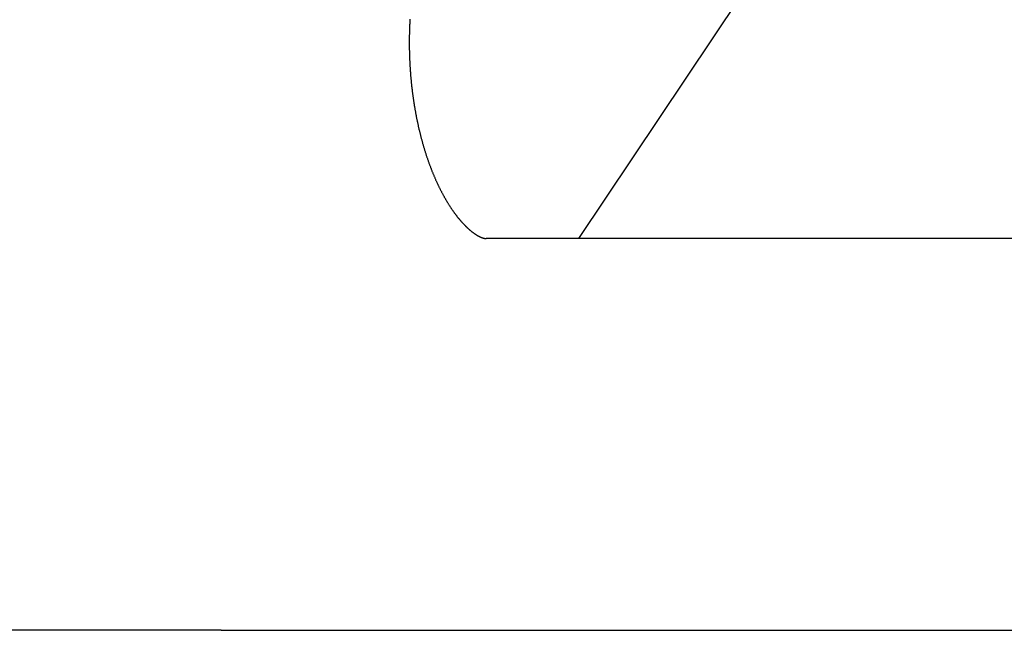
# Model space of a CAD drawing. Extents: x 637 to 3230, y 885 to 2745.
# Tile 4 of 151: x 894 to 970, y 1588 to 1635. Entities that reach past the tile are written whole.
import ezdxf

# ---------------------------------------------------------------- set-up
doc = ezdxf.new("R2010")
doc.units = 0
doc.layers.add('KF_GRAVIS_15_RIGHT', color=7, linetype='CONTINUOUS')

# ---------------------------------------------------------------- blocks, each defined once
blk = doc.blocks.new('KF_GRAVIS_15_RIGHT')
at = {"layer": 'KF_GRAVIS_15_RIGHT'}
for p, q in [((108.0729, -635), (139.3913, -588.1938)), ((148.8116, -635), (100.9698, -635)), ((80.6557, -665), (7.2188, -665)), ((80.6557, -665), (164.6912, -665))]:
    blk.add_line(p, q, dxfattribs=at)
blk.add_polyline3d([(95.1262, -618.209, 0), (95.1227, -618.27, 0), (95.1193, -618.331, 0), (95.116, -618.392, 0), (95.1129, -618.454, 0), (95.1099, -618.515, 0), (95.107, -618.576, 0), (95.1043, -618.637, 0), (95.1016, -618.699, 0), (95.0991, -618.76, 0), (95.0967, -618.821, 0), (95.0944, -618.883, 0), (95.0923, -618.944, 0), (95.0902, -619.006, 0), (95.0883, -619.067, 0), (95.0865, -619.128, 0), (95.0849, -619.19, 0), (95.0833, -619.251, 0), (95.0819, -619.313, 0), (95.0806, -619.374, 0), (95.0794, -619.436, 0), (95.0784, -619.497, 0), (95.0774, -619.559, 0), (95.0766, -619.62, 0), (95.0759, -619.682, 0), (95.0753, -619.744, 0), (95.0749, -619.805, 0), (95.0746, -619.867, 0), (95.0743, -619.928, 0), (95.0743, -619.99, 0), (95.0743, -620.051, 0), (95.0745, -620.113, 0), (95.0747, -620.174, 0), (95.0751, -620.236, 0), (95.0757, -620.298, 0), (95.0763, -620.359, 0), (95.0771, -620.421, 0), (95.078, -620.482, 0), (95.079, -620.544, 0), (95.0801, -620.605, 0), (95.0814, -620.667, 0), (95.0827, -620.728, 0), (95.0842, -620.79, 0), (95.0859, -620.851, 0), (95.0876, -620.913, 0), (95.0895, -620.974, 0), (95.0915, -621.036, 0), (95.0936, -621.097, 0), (95.0958, -621.158, 0), (95.0982, -621.22, 0), (95.1007, -621.281, 0), (95.1033, -621.342, 0), (95.106, -621.404, 0), (95.1088, -621.465, 0), (95.1118, -621.526, 0), (95.1149, -621.587, 0), (95.1181, -621.649, 0), (95.1214, -621.71, 0), (95.1249, -621.771, 0), (95.1285, -621.832, 0), (95.1322, -621.893, 0), (95.136, -621.954, 0), (95.1399, -622.015, 0), (95.144, -622.076, 0), (95.1482, -622.137, 0), (95.1525, -622.198, 0), (95.1569, -622.259, 0), (95.1615, -622.32, 0), (95.1662, -622.38, 0), (95.171, -622.441, 0), (95.1759, -622.502, 0), (95.1809, -622.563, 0), (95.1861, -622.623, 0), (95.1914, -622.684, 0), (95.1968, -622.744, 0), (95.2023, -622.805, 0), (95.208, -622.865, 0), (95.2137, -622.926, 0), (95.2196, -622.986, 0), (95.2256, -623.046, 0), (95.2317, -623.106, 0), (95.238, -623.167, 0), (95.2443, -623.227, 0), (95.2508, -623.287, 0), (95.2574, -623.347, 0), (95.2641, -623.407, 0), (95.271, -623.467, 0), (95.2779, -623.526, 0), (95.285, -623.586, 0), (95.2922, -623.646, 0), (95.2994, -623.706, 0), (95.3069, -623.765, 0), (95.3144, -623.825, 0), (95.322, -623.884, 0), (95.3298, -623.943, 0), (95.3377, -624.003, 0), (95.3457, -624.062, 0), (95.3538, -624.121, 0), (95.362, -624.18, 0), (95.3703, -624.239, 0), (95.3788, -624.298, 0), (95.3873, -624.357, 0), (95.396, -624.416, 0), (95.4048, -624.475, 0), (95.4137, -624.533, 0), (95.4227, -624.592, 0), (95.4318, -624.651, 0), (95.441, -624.709, 0), (95.4504, -624.767, 0), (95.4598, -624.826, 0), (95.4694, -624.884, 0), (95.4791, -624.942, 0), (95.4888, -625, 0), (95.4987, -625.058, 0), (95.5087, -625.116, 0), (95.5189, -625.173, 0), (95.5291, -625.231, 0), (95.5394, -625.289, 0), (95.5499, -625.346, 0), (95.5604, -625.404, 0), (95.5711, -625.461, 0), (95.5819, -625.518, 0), (95.5927, -625.575, 0), (95.6037, -625.632, 0), (95.6148, -625.689, 0), (95.626, -625.746, 0), (95.6373, -625.803, 0), (95.6487, -625.859, 0), (95.6602, -625.916, 0), (95.6719, -625.972, 0), (95.6836, -626.028, 0), (95.6954, -626.085, 0), (95.7074, -626.141, 0), (95.7194, -626.197, 0), (95.7316, -626.253, 0), (95.7438, -626.308, 0), (95.7562, -626.364, 0), (95.7686, -626.42, 0), (95.7812, -626.475, 0), (95.7939, -626.53, 0), (95.8066, -626.586, 0), (95.8195, -626.641, 0), (95.8325, -626.696, 0), (95.8456, -626.751, 0), (95.8587, -626.805, 0), (95.872, -626.86, 0), (95.8854, -626.914, 0), (95.8989, -626.969, 0), (95.9125, -627.023, 0), (95.9262, -627.077, 0), (95.94, -627.131, 0), (95.9538, -627.185, 0), (95.9678, -627.239, 0), (95.9819, -627.293, 0), (95.9961, -627.346, 0), (96.0104, -627.399, 0), (96.0247, -627.453, 0), (96.0392, -627.506, 0), (96.0538, -627.559, 0), (96.0684, -627.612, 0), (96.0832, -627.664, 0), (96.098, -627.717, 0), (96.1129, -627.769, 0), (96.128, -627.822, 0), (96.1431, -627.874, 0), (96.1583, -627.926, 0), (96.1736, -627.978, 0), (96.189, -628.03, 0), (96.2044, -628.081, 0), (96.22, -628.133, 0), (96.2356, -628.184, 0), (96.2514, -628.235, 0), (96.2672, -628.286, 0), (96.2831, -628.337, 0), (96.2991, -628.388, 0), (96.3152, -628.439, 0), (96.3313, -628.489, 0), (96.3476, -628.54, 0), (96.3639, -628.59, 0), (96.3803, -628.64, 0), (96.3968, -628.69, 0), (96.4134, -628.739, 0), (96.43, -628.789, 0), (96.4467, -628.838, 0), (96.4635, -628.888, 0), (96.4804, -628.937, 0), (96.4974, -628.986, 0), (96.5144, -629.034, 0), (96.5315, -629.083, 0), (96.5487, -629.132, 0), (96.566, -629.18, 0), (96.5833, -629.228, 0), (96.6007, -629.276, 0), (96.6182, -629.324, 0), (96.6358, -629.371, 0), (96.6534, -629.419, 0), (96.6711, -629.466, 0), (96.6889, -629.513, 0), (96.7067, -629.56, 0), (96.7247, -629.607, 0), (96.7426, -629.654, 0), (96.7607, -629.7, 0), (96.7788, -629.747, 0), (96.797, -629.793, 0), (96.8152, -629.839, 0), (96.8336, -629.885, 0), (96.8519, -629.93, 0), (96.8704, -629.976, 0), (96.8889, -630.021, 0), (96.9075, -630.066, 0), (96.9261, -630.111, 0), (96.9448, -630.156, 0), (96.9636, -630.2, 0), (96.9824, -630.245, 0), (97.0013, -630.289, 0), (97.0202, -630.333, 0), (97.0392, -630.377, 0), (97.0583, -630.42, 0), (97.0774, -630.464, 0), (97.0966, -630.507, 0), (97.1158, -630.55, 0), (97.1351, -630.593, 0), (97.1545, -630.636, 0), (97.1739, -630.678, 0), (97.1933, -630.721, 0), (97.2128, -630.763, 0), (97.2324, -630.805, 0), (97.252, -630.846, 0), (97.2716, -630.888, 0), (97.2914, -630.929, 0), (97.3111, -630.97, 0), (97.3309, -631.011, 0), (97.3508, -631.052, 0), (97.3707, -631.093, 0), (97.3906, -631.133, 0), (97.4106, -631.173, 0), (97.4306, -631.213, 0), (97.4507, -631.253, 0), (97.4708, -631.292, 0), (97.491, -631.332, 0), (97.5111, -631.371, 0), (97.5314, -631.41, 0), (97.5516, -631.449, 0), (97.5719, -631.487, 0), (97.5922, -631.526, 0), (97.6126, -631.564, 0), (97.633, -631.602, 0), (97.6534, -631.639, 0), (97.6738, -631.677, 0), (97.6943, -631.714, 0), (97.7148, -631.751, 0), (97.7353, -631.788, 0), (97.7559, -631.825, 0), (97.7765, -631.861, 0), (97.7971, -631.898, 0), (97.8177, -631.934, 0), (97.8383, -631.97, 0), (97.859, -632.005, 0), (97.8796, -632.041, 0), (97.9003, -632.076, 0), (97.9211, -632.111, 0), (97.9418, -632.146, 0), (97.9625, -632.18, 0), (97.9833, -632.215, 0), (98.004, -632.249, 0), (98.0248, -632.283, 0), (98.0456, -632.316, 0), (98.0664, -632.35, 0), (98.0872, -632.383, 0), (98.108, -632.416, 0), (98.1288, -632.449, 0), (98.1496, -632.482, 0), (98.1704, -632.514, 0), (98.1913, -632.546, 0), (98.2121, -632.578, 0), (98.2329, -632.61, 0), (98.2537, -632.642, 0), (98.2746, -632.673, 0), (98.2954, -632.704, 0), (98.3162, -632.735, 0), (98.337, -632.766, 0), (98.3578, -632.796, 0), (98.3786, -632.826, 0), (98.3994, -632.856, 0), (98.4202, -632.886, 0), (98.4409, -632.915, 0), (98.4617, -632.945, 0), (98.4824, -632.974, 0), (98.5032, -633.003, 0), (98.5239, -633.031, 0), (98.5446, -633.06, 0), (98.5652, -633.088, 0), (98.5859, -633.116, 0), (98.6066, -633.143, 0), (98.6272, -633.171, 0), (98.6478, -633.198, 0), (98.6684, -633.225, 0), (98.6889, -633.252, 0), (98.7094, -633.279, 0), (98.7299, -633.305, 0), (98.7504, -633.331, 0), (98.7709, -633.357, 0), (98.7913, -633.382, 0), (98.8116, -633.408, 0), (98.832, -633.433, 0), (98.8523, -633.458, 0), (98.8726, -633.482, 0), (98.8928, -633.507, 0), (98.913, -633.531, 0), (98.9331, -633.555, 0), (98.9532, -633.579, 0), (98.9732, -633.602, 0), (98.9933, -633.625, 0), (99.0132, -633.649, 0), (99.0331, -633.671, 0), (99.053, -633.694, 0), (99.0728, -633.716, 0), (99.0926, -633.738, 0), (99.1123, -633.76, 0), (99.1319, -633.782, 0), (99.1515, -633.803, 0), (99.171, -633.825, 0), (99.1905, -633.846, 0), (99.2099, -633.866, 0), (99.2293, -633.887, 0), (99.2486, -633.907, 0), (99.2678, -633.927, 0), (99.287, -633.947, 0), (99.306, -633.967, 0), (99.3251, -633.986, 0), (99.344, -634.005, 0), (99.3629, -634.024, 0), (99.3817, -634.043, 0), (99.4005, -634.062, 0), (99.4191, -634.08, 0), (99.4377, -634.098, 0), (99.4563, -634.116, 0), (99.4747, -634.134, 0), (99.4931, -634.151, 0), (99.5113, -634.168, 0), (99.5295, -634.185, 0), (99.5476, -634.202, 0), (99.5657, -634.219, 0), (99.5836, -634.235, 0), (99.6015, -634.251, 0), (99.6192, -634.267, 0), (99.6369, -634.283, 0), (99.6545, -634.299, 0), (99.672, -634.314, 0), (99.6894, -634.329, 0), (99.7067, -634.344, 0), (99.7239, -634.359, 0), (99.741, -634.373, 0), (99.758, -634.387, 0), (99.7749, -634.401, 0), (99.7917, -634.415, 0), (99.8084, -634.429, 0), (99.8251, -634.442, 0), (99.8416, -634.455, 0), (99.8579, -634.468, 0), (99.8742, -634.481, 0), (99.8904, -634.494, 0), (99.9065, -634.506, 0), (99.9224, -634.518, 0), (99.9383, -634.53, 0), (99.954, -634.542, 0), (99.9696, -634.554, 0), (99.9851, -634.565, 0), (100, -634.576, 0), (100.016, -634.587, 0), (100.031, -634.598, 0), (100.046, -634.609, 0), (100.061, -634.619, 0), (100.076, -634.629, 0), (100.09, -634.639, 0), (100.105, -634.649, 0), (100.119, -634.659, 0), (100.133, -634.668, 0), (100.147, -634.677, 0), (100.161, -634.687, 0), (100.175, -634.695, 0), (100.188, -634.704, 0), (100.202, -634.713, 0), (100.215, -634.721, 0), (100.229, -634.729, 0), (100.242, -634.737, 0), (100.255, -634.745, 0), (100.267, -634.753, 0), (100.28, -634.761, 0), (100.293, -634.768, 0), (100.305, -634.775, 0), (100.318, -634.782, 0), (100.33, -634.789, 0), (100.342, -634.796, 0), (100.354, -634.802, 0), (100.365, -634.809, 0), (100.377, -634.815, 0), (100.389, -634.821, 0), (100.4, -634.827, 0), (100.411, -634.833, 0), (100.423, -634.839, 0), (100.434, -634.845, 0), (100.444, -634.85, 0), (100.455, -634.855, 0), (100.466, -634.86, 0), (100.476, -634.866, 0), (100.487, -634.87, 0), (100.497, -634.875, 0), (100.507, -634.88, 0), (100.517, -634.884, 0), (100.527, -634.889, 0), (100.537, -634.893, 0), (100.547, -634.897, 0), (100.556, -634.901, 0), (100.566, -634.905, 0), (100.575, -634.909, 0), (100.584, -634.913, 0), (100.593, -634.916, 0), (100.602, -634.92, 0), (100.611, -634.923, 0), (100.62, -634.927, 0), (100.628, -634.93, 0), (100.637, -634.933, 0), (100.645, -634.936, 0), (100.654, -634.939, 0), (100.662, -634.942, 0), (100.67, -634.944, 0), (100.678, -634.947, 0), (100.685, -634.949, 0), (100.693, -634.952, 0), (100.701, -634.954, 0), (100.708, -634.956, 0), (100.716, -634.959, 0), (100.723, -634.961, 0), (100.73, -634.963, 0), (100.737, -634.965, 0), (100.744, -634.967, 0), (100.751, -634.968, 0), (100.757, -634.97, 0), (100.764, -634.972, 0), (100.77, -634.973, 0), (100.777, -634.975, 0), (100.783, -634.976, 0), (100.789, -634.978, 0), (100.795, -634.979, 0), (100.801, -634.98, 0), (100.807, -634.982, 0), (100.813, -634.983, 0), (100.819, -634.984, 0), (100.824, -634.985, 0), (100.83, -634.986, 0), (100.835, -634.987, 0), (100.84, -634.988, 0), (100.845, -634.989, 0), (100.85, -634.99, 0), (100.855, -634.991, 0), (100.86, -634.991, 0), (100.865, -634.992, 0), (100.87, -634.993, 0), (100.875, -634.994, 0), (100.88, -634.994, 0), (100.884, -634.995, 0), (100.889, -634.995, 0), (100.893, -634.996, 0), (100.898, -634.996, 0), (100.902, -634.997, 0), (100.907, -634.997, 0), (100.911, -634.998, 0), (100.916, -634.998, 0), (100.92, -634.998, 0), (100.924, -634.999, 0), (100.928, -634.999, 0), (100.933, -634.999, 0), (100.937, -634.999, 0), (100.941, -634.999, 0), (100.945, -635, 0), (100.949, -635, 0), (100.953, -635, 0), (100.957, -635, 0), (100.962, -635, 0), (100.966, -635, 0), (100.97, -635, 0)], dxfattribs=at)

msp = doc.modelspace()

# ---------------------------------------------------------------- block references
at = {"layer": 'KF_GRAVIS_15_RIGHT'}
msp.add_blockref('KF_GRAVIS_15_RIGHT', (828.93, 2253.101), dxfattribs=at)

doc.saveas('drawing.dxf')
